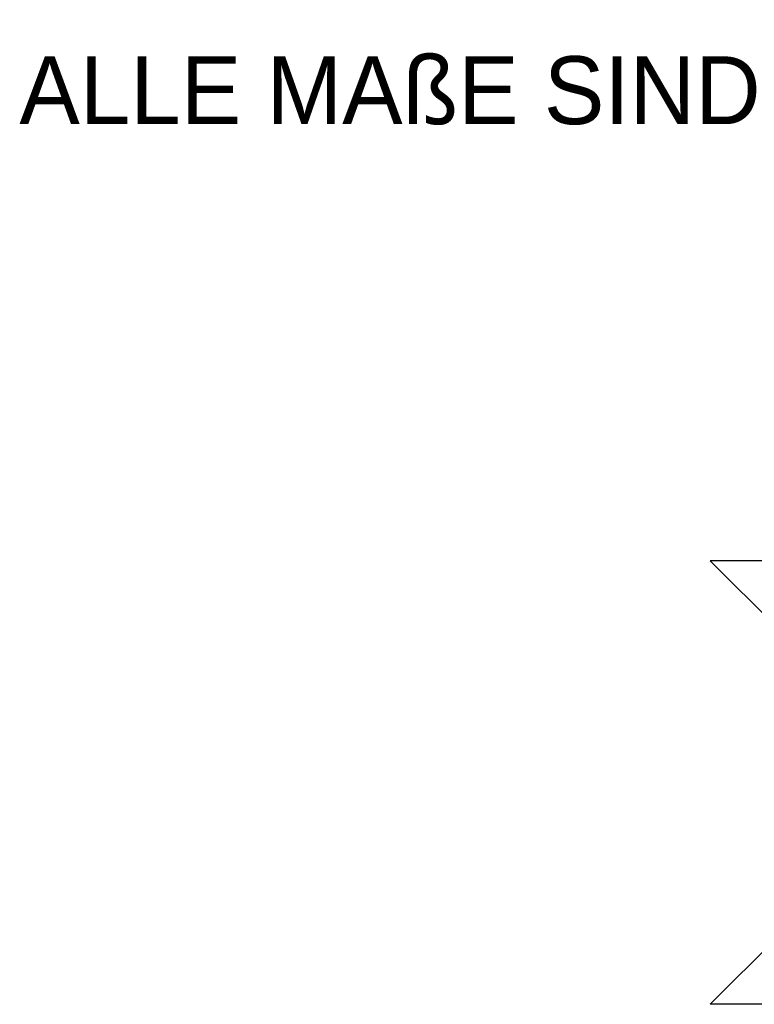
# Model space of a CAD drawing. Extents: x -28.8 to 50.4, y -5.6 to 85.1.
# Tile 23 of 29: x -28.8 to -1.7, y 48.9 to 85.1. Entities that reach past the tile are written whole.
import ezdxf

# ---------------------------------------------------------------- set-up
doc = ezdxf.new("R2010")
doc.units = 0
doc.header["$MEASUREMENT"] = 0
doc.layers.add('0._EG_2_P_ZE_TEXT', color=7, linetype='Continuous')
doc.layers.add('0._EG_2_X_EA_STRASSEN', color=7, linetype='Continuous')
doc.styles.add('ERSTELLTER_STIL_3', font='txt')

msp = doc.modelspace()

# ---------------------------------------------------------------- linework, layer by layer
at = {"layer": '0._EG_2_X_EA_STRASSEN', "linetype": 'Continuous', "ltscale": 1000}
for p, q in [((26.053, 65.215), (-3.355, 65.215)), ((-3.355, 65.215), (1.685, 60.175)), ((-3.355, 48.885), (1.685, 53.925)), ((26.053, 48.885), (-3.355, 48.885))]:
    msp.add_line(p, q, dxfattribs=at)

# ---------------------------------------------------------------- texts
at = {"layer": '0._EG_2_P_ZE_TEXT', "linetype": 'Continuous', "insert": (-28.807, 81.248), "char_height": 2.5, "attachment_point": 7, "style": 'ERSTELLTER_STIL_3'}
msp.add_mtext('{ALLE MAßE SIND AM BAU ZU PRÜFEN !}', dxfattribs=at)

doc.saveas('drawing.dxf')
